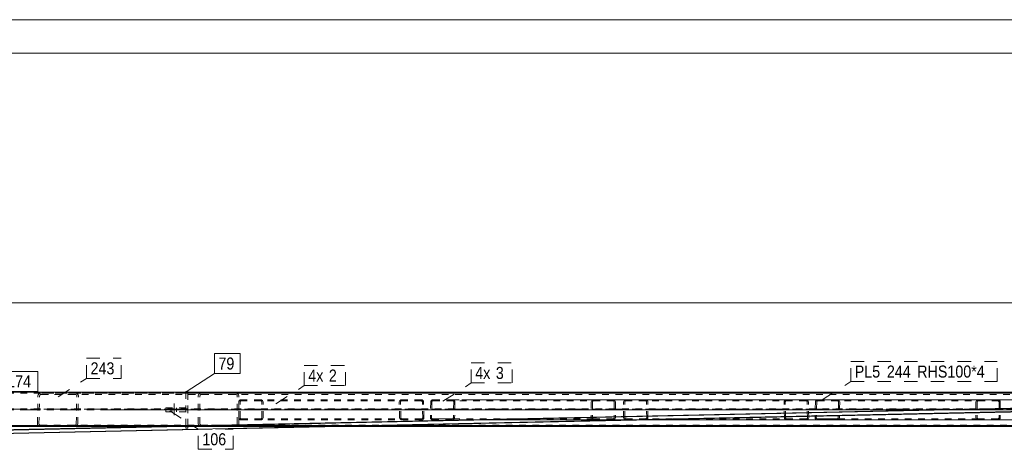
# Model space of a CAD drawing. Header units: millimetres. Extents: x 0 to 914, y 0 to 420.
# Tile 6 of 16: x 117 to 265, y 356 to 420. Entities that reach past the tile are written whole.
import ezdxf

# ---------------------------------------------------------------- set-up
doc = ezdxf.new("R2010")
doc.units = ezdxf.units.MM
for name, pattern in [('XKITLINE00', [0]), ('XKITLINE01', [4, 1, -1, 1, -1]), ('XKITLINE02', [4, 2, -2]), ('XKITLINE03', [6, 3, -1, 1, -1])]:
    doc.linetypes.add(name, pattern=pattern)
for name, color, linetype, lineweight in [('Arkusz rysunku', 3, 'Continuous', 0), ('Element', 2, 'Continuous', 0), ('Wymiar', 4, 'Continuous', 0), ('Znak elementu', 2, 'Continuous', 0), ('Śruba', 3, 'Continuous', 0)]:
    doc.layers.add(name, color=color, linetype=linetype, lineweight=lineweight)
doc.styles.add('ARIAL', font='ARIAL.TTF')

msp = doc.modelspace()

# ---------------------------------------------------------------- linework, layer by layer
at = {"layer": 'Arkusz rysunku', "linetype": 'XKITLINE00', "lineweight": 0}
for p, q in [((914, 420), (0, 420)), ((909, 415), (5, 415))]:
    msp.add_line(p, q, dxfattribs=at)
at = {"layer": 'Element', "linetype": 'XKITLINE00', "lineweight": 0}
for p, q in [((109.58, 364.29), (423.5, 364.29)), ((142.32, 364.39), (142.62, 364.39)), ((142.32, 364.39), (142.32, 364.29)), ((142.62, 364.39), (142.62, 364.29)), ((109.58, 359.29), (658.28, 359.29)), ((109.58, 359.28), (658.28, 359.28)), ((658.28, 359.16), (109.58, 359.16)), ((109.58, 359.14), (125.67, 359.14)), ((120.56, 359.14), (120.57, 359.14)), ((120.57, 359.14), (149.75, 359.14)), ((125.66, 359.14), (125.67, 359.14)), ((125.67, 359.14), (658.28, 359.14)), ((142.32, 359.14), (142.32, 358.89)), ((142.32, 358.89), (142.62, 358.89)), ((142.62, 358.89), (142.62, 359.14)), ((149.76, 359.14), (149.75, 359.14))]:
    msp.add_line(p, q, dxfattribs=at)
at = {"layer": 'Element', "linetype": 'XKITLINE01', "lineweight": 0}
for p, q in [((109.58, 364.28), (423.5, 364.28)), ((109.58, 364.15), (423.5, 364.15)), ((109.58, 364.14), (423.5, 364.14)), ((120.23, 363.9), (120.19, 363.74)), ((120.33, 364.03), (120.23, 363.9)), ((120.49, 364.11), (120.33, 364.03)), ((120.45, 363.82), (120.5, 363.88)), ((120.68, 364.14), (120.49, 364.11)), ((120.5, 363.88), (120.58, 363.93)), ((120.58, 363.93), (120.68, 363.94)), ((125.77, 364.14), (120.68, 364.14)), ((149.75, 363.94), (120.68, 363.94)), ((120.68, 363.94), (125.77, 363.94)), ((149.75, 364.14), (125.77, 364.14)), ((125.95, 364.11), (125.77, 364.14)), ((125.77, 363.94), (125.86, 363.93)), ((125.86, 363.93), (125.94, 363.88)), ((125.94, 363.88), (125.99, 363.82)), ((126.11, 364.03), (125.95, 364.11)), ((126.21, 363.9), (126.11, 364.03)), ((126.25, 363.74), (126.21, 363.9)), ((142.32, 364.29), (142.32, 359.14)), ((142.62, 364.29), (142.62, 359.14)), ((142.62, 359.14), (142.62, 364.14)), ((142.62, 364.14), (423.5, 364.14)), ((142.62, 363.94), (423.5, 363.94)), ((144.18, 363.74), (144.21, 363.9)), ((144.49, 363.88), (144.44, 363.82)), ((144.48, 364.11), (144.66, 364.14)), ((144.57, 363.93), (144.49, 363.88)), ((144.66, 363.94), (144.57, 363.93)), ((149.75, 364.14), (149.94, 364.11)), ((149.84, 363.93), (149.75, 363.94)), ((149.92, 363.88), (149.84, 363.93)), ((149.97, 363.82), (149.92, 363.88)), ((150.2, 363.9), (150.24, 363.74)), ((120.1, 359.54), (120.19, 363.74)), ((120.34, 359.54), (120.43, 363.74)), ((120.43, 363.74), (120.45, 363.82)), ((125.91, 359.54), (126, 363.74)), ((125.99, 363.82), (126, 363.74)), ((126.15, 359.54), (126.25, 363.74)), ((144.18, 359.54), (144.18, 363.74)), ((144.44, 363.82), (144.42, 363.74)), ((144.42, 359.54), (144.42, 363.74)), ((149.99, 363.74), (149.97, 363.82)), ((149.99, 359.54), (149.99, 363.74)), ((150.23, 359.54), (150.24, 363.74)), ((150.24, 362.84), (150.26, 362.96)), ((150.24, 360.44), (150.24, 362.84)), ((150.26, 362.96), (150.34, 363.05)), ((150.34, 363.05), (150.46, 363.12)), ((150.43, 362.9), (150.42, 362.84)), ((150.42, 360.44), (150.42, 362.84)), ((150.47, 362.95), (150.43, 362.9)), ((150.46, 363.12), (150.6, 363.14)), ((150.53, 362.98), (150.47, 362.95)), ((150.6, 362.99), (150.53, 362.98)), ((177.51, 363.14), (150.6, 363.14)), ((177.51, 362.99), (150.6, 362.99)), ((153.51, 363.14), (153.65, 363.12)), ((153.58, 362.98), (153.51, 362.99)), ((153.64, 362.95), (153.58, 362.98)), ((153.67, 362.9), (153.64, 362.95)), ((153.65, 363.12), (153.76, 363.05)), ((153.69, 362.84), (153.67, 362.9)), ((153.69, 360.44), (153.69, 362.84)), ((153.76, 363.05), (153.84, 362.96)), ((153.84, 362.96), (153.87, 362.84)), ((153.87, 360.44), (153.87, 362.84)), ((174.27, 362.96), (174.24, 362.84)), ((174.3, 360.44), (174.24, 362.84)), ((174.35, 363.05), (174.27, 362.96)), ((174.46, 363.12), (174.35, 363.05)), ((174.43, 362.84), (174.44, 362.9)), ((174.48, 360.44), (174.43, 362.84)), ((174.44, 362.9), (174.48, 362.95)), ((174.6, 363.14), (174.46, 363.12)), ((174.48, 362.95), (174.54, 362.98)), ((174.54, 362.98), (174.61, 362.99)), ((177.65, 363.12), (177.51, 363.14)), ((177.51, 362.99), (177.58, 362.98)), ((177.58, 362.98), (177.64, 362.95)), ((177.64, 362.95), (177.68, 362.9)), ((177.77, 363.05), (177.65, 363.12)), ((177.68, 362.9), (177.7, 362.84)), ((177.75, 360.44), (177.7, 362.84)), ((177.85, 362.96), (177.77, 363.05)), ((177.88, 362.84), (177.85, 362.96)), ((177.93, 360.44), (177.88, 362.84)), ((178.95, 362.84), (178.9, 360.44)), ((178.98, 362.96), (178.95, 362.84)), ((179.06, 363.05), (178.98, 362.96)), ((179.18, 363.12), (179.06, 363.05)), ((179.13, 362.84), (179.08, 360.44)), ((179.13, 362.84), (179.14, 362.9)), ((179.14, 362.9), (179.19, 362.95)), ((179.32, 363.14), (179.18, 363.12)), ((179.19, 362.95), (179.24, 362.98)), ((179.24, 362.98), (179.31, 362.99)), ((179.31, 362.99), (203.32, 362.99)), ((179.31, 362.99), (182.22, 362.99)), ((179.32, 363.14), (182.23, 363.14)), ((182.22, 362.99), (182.29, 362.98)), ((182.23, 363.14), (206.23, 363.14)), ((182.36, 363.12), (182.23, 363.14)), ((182.29, 362.98), (182.35, 362.95)), ((182.35, 362.95), (182.39, 362.9)), ((182.4, 362.84), (182.35, 360.44)), ((182.48, 363.05), (182.36, 363.12)), ((182.39, 362.9), (182.4, 362.84)), ((182.56, 362.96), (182.48, 363.05)), ((182.58, 362.84), (182.53, 360.44)), ((182.58, 362.84), (182.56, 362.96)), ((202.96, 362.84), (202.99, 362.96)), ((202.96, 362.84), (202.96, 360.44)), ((202.99, 362.96), (203.06, 363.05)), ((203.06, 363.05), (203.18, 363.12)), ((203.15, 362.9), (203.14, 362.84)), ((203.14, 362.84), (203.14, 360.44)), ((203.19, 362.95), (203.15, 362.9)), ((203.18, 363.12), (203.32, 363.14)), ((203.25, 362.98), (203.19, 362.95)), ((203.32, 362.99), (203.25, 362.98)), ((203.32, 363.14), (206.23, 363.14)), ((203.32, 362.99), (206.23, 362.99)), ((206.23, 363.14), (206.37, 363.12)), ((206.3, 362.98), (206.23, 362.99)), ((206.36, 362.95), (206.3, 362.98)), ((206.4, 362.9), (206.36, 362.95)), ((206.37, 363.12), (206.49, 363.05)), ((206.41, 362.84), (206.4, 362.9)), ((206.41, 362.84), (206.41, 360.44)), ((206.49, 363.05), (206.57, 362.96)), ((206.57, 362.96), (206.59, 362.84)), ((206.59, 362.84), (206.59, 360.44)), ((207.8, 362.84), (207.83, 362.96)), ((207.8, 360.44), (207.8, 362.84)), ((207.83, 362.96), (207.91, 363.05)), ((207.91, 363.05), (208.03, 363.12)), ((208, 362.9), (207.98, 362.84)), ((207.98, 360.44), (207.98, 362.84)), ((208.04, 362.95), (208, 362.9)), ((208.03, 363.12), (208.16, 363.14)), ((208.1, 362.98), (208.04, 362.95)), ((208.16, 362.99), (208.1, 362.98)), ((235.08, 363.14), (208.16, 363.14)), ((235.08, 362.99), (208.16, 362.99)), ((211.07, 363.14), (211.21, 363.12)), ((211.14, 362.98), (211.07, 362.99)), ((211.2, 362.95), (211.14, 362.98)), ((211.24, 362.9), (211.2, 362.95)), ((211.21, 363.12), (211.33, 363.05)), ((211.25, 362.84), (211.24, 362.9)), ((211.26, 360.44), (211.25, 362.84)), ((211.33, 363.05), (211.41, 362.96)), ((211.41, 362.96), (211.44, 362.84)), ((211.44, 360.44), (211.44, 362.84)), ((231.84, 362.96), (231.81, 362.84)), ((231.86, 360.44), (231.81, 362.84)), ((231.91, 363.05), (231.84, 362.96)), ((232.03, 363.12), (231.91, 363.05)), ((231.99, 362.84), (232.01, 362.9)), ((232.04, 360.44), (231.99, 362.84)), ((232.01, 362.9), (232.04, 362.95)), ((232.17, 363.14), (232.03, 363.12)), ((232.04, 362.95), (232.1, 362.98)), ((232.1, 362.98), (232.17, 362.99)), ((235.22, 363.12), (235.08, 363.14)), ((235.08, 362.99), (235.15, 362.98)), ((235.15, 362.98), (235.21, 362.95)), ((235.21, 362.95), (235.25, 362.9)), ((235.33, 363.05), (235.22, 363.12)), ((235.25, 362.9), (235.26, 362.84)), ((235.32, 360.44), (235.26, 362.84)), ((235.42, 362.96), (235.33, 363.05)), ((235.45, 362.84), (235.42, 362.96)), ((235.5, 360.44), (235.45, 362.84)), ((236.51, 362.84), (236.46, 360.44)), ((236.54, 362.96), (236.51, 362.84)), ((236.63, 363.05), (236.54, 362.96)), ((236.74, 363.12), (236.63, 363.05)), ((236.7, 362.84), (236.64, 360.44)), ((236.7, 362.84), (236.71, 362.9)), ((236.71, 362.9), (236.75, 362.95)), ((236.88, 363.14), (236.74, 363.12)), ((236.75, 362.95), (236.81, 362.98)), ((236.81, 362.98), (236.88, 362.99)), ((236.88, 363.14), (239.79, 363.14)), ((236.88, 362.99), (260.89, 362.99)), ((236.88, 362.99), (239.79, 362.99)), ((239.79, 363.14), (263.8, 363.14)), ((239.93, 363.12), (239.79, 363.14)), ((239.79, 362.99), (239.86, 362.98)), ((239.86, 362.98), (239.92, 362.95)), ((239.92, 362.95), (239.95, 362.9)), ((239.97, 362.84), (239.92, 360.44)), ((240.05, 363.05), (239.93, 363.12)), ((239.95, 362.9), (239.97, 362.84)), ((240.12, 362.96), (240.05, 363.05)), ((240.15, 362.84), (240.1, 360.44)), ((240.15, 362.84), (240.12, 362.96)), ((260.52, 362.84), (260.55, 362.96)), ((260.52, 362.84), (260.52, 360.44)), ((260.55, 362.96), (260.63, 363.05)), ((260.63, 363.05), (260.75, 363.12)), ((260.71, 362.84), (260.7, 360.44)), ((260.72, 362.9), (260.71, 362.84)), ((260.76, 362.95), (260.72, 362.9)), ((260.75, 363.12), (260.89, 363.14)), ((260.82, 362.98), (260.76, 362.95)), ((260.89, 362.99), (260.82, 362.98)), ((260.89, 363.14), (263.8, 363.14)), ((260.89, 362.99), (263.8, 362.99)), ((263.8, 363.14), (263.93, 363.12)), ((263.86, 362.98), (263.8, 362.99)), ((263.92, 362.95), (263.86, 362.98)), ((263.96, 362.9), (263.92, 362.95)), ((263.93, 363.12), (264.05, 363.05)), ((263.98, 362.84), (263.96, 362.9)), ((263.98, 362.84), (263.98, 360.44)), ((264.05, 363.05), (264.13, 362.96)), ((264.13, 362.96), (264.16, 362.84)), ((264.16, 362.84), (264.16, 360.44)), ((109.58, 361.8), (388.5, 361.8)), ((109.58, 361.64), (388.5, 361.64)), ((142.32, 361.95), (139.32, 361.95)), ((139.32, 361.95), (139.32, 361.35)), ((142.32, 361.35), (139.32, 361.35)), ((142.32, 361.95), (142.32, 361.35)), ((142.32, 361.55), (142.32, 361.35)), ((120.13, 359.39), (120.1, 359.54)), ((120.36, 359.47), (120.34, 359.54)), ((120.41, 359.4), (120.36, 359.47)), ((125.89, 359.47), (125.84, 359.4)), ((125.91, 359.54), (125.89, 359.47)), ((126.11, 359.39), (126.15, 359.54)), ((144.21, 359.39), (144.18, 359.54)), ((144.42, 359.54), (144.44, 359.47)), ((144.44, 359.47), (144.49, 359.4)), ((149.92, 359.4), (149.97, 359.47)), ((149.97, 359.47), (149.99, 359.54)), ((150.23, 359.54), (150.2, 359.39)), ((150.26, 360.33), (150.24, 360.44)), ((150.34, 360.23), (150.26, 360.33)), ((150.46, 360.17), (150.34, 360.23)), ((150.42, 360.44), (150.43, 360.38)), ((150.43, 360.38), (150.47, 360.34)), ((150.6, 360.14), (150.46, 360.17)), ((150.47, 360.34), (150.53, 360.3)), ((150.53, 360.3), (150.6, 360.29)), ((177.57, 360.29), (150.6, 360.29)), ((177.57, 360.14), (150.6, 360.14)), ((153.51, 360.29), (153.58, 360.3)), ((153.65, 360.17), (153.51, 360.14)), ((153.58, 360.3), (153.64, 360.34)), ((153.64, 360.34), (153.68, 360.38)), ((153.76, 360.23), (153.65, 360.17)), ((153.68, 360.38), (153.69, 360.44)), ((153.84, 360.33), (153.76, 360.23)), ((153.87, 360.44), (153.84, 360.33)), ((174.3, 360.44), (174.33, 360.33)), ((174.33, 360.33), (174.41, 360.23)), ((174.41, 360.23), (174.53, 360.17)), ((174.49, 360.38), (174.48, 360.44)), ((174.53, 360.34), (174.49, 360.38)), ((174.59, 360.3), (174.53, 360.34)), ((174.53, 360.17), (174.67, 360.14)), ((174.66, 360.29), (174.59, 360.3)), ((177.64, 360.3), (177.57, 360.29)), ((177.57, 360.14), (177.71, 360.17)), ((177.7, 360.34), (177.64, 360.3)), ((177.74, 360.38), (177.7, 360.34)), ((177.71, 360.17), (177.83, 360.23)), ((177.75, 360.44), (177.74, 360.38)), ((177.83, 360.23), (177.91, 360.33)), ((177.91, 360.33), (177.93, 360.44)), ((178.9, 360.44), (178.92, 360.33)), ((178.92, 360.33), (179, 360.23)), ((179, 360.23), (179.11, 360.17)), ((179.09, 360.39), (179.08, 360.44)), ((179.13, 360.34), (179.09, 360.39)), ((179.11, 360.17), (179.25, 360.14)), ((179.19, 360.3), (179.13, 360.34)), ((179.26, 360.29), (179.19, 360.3)), ((182.16, 360.14), (179.25, 360.14)), ((203.32, 360.29), (179.26, 360.29)), ((179.26, 360.29), (182.16, 360.29)), ((182.23, 360.3), (182.16, 360.29)), ((182.16, 360.14), (182.3, 360.17)), ((206.23, 360.14), (182.16, 360.14)), ((182.29, 360.34), (182.23, 360.3)), ((182.33, 360.39), (182.29, 360.34)), ((182.3, 360.17), (182.42, 360.23)), ((182.35, 360.44), (182.33, 360.39)), ((182.42, 360.23), (182.5, 360.33)), ((182.5, 360.33), (182.53, 360.44)), ((202.98, 360.33), (202.96, 360.44)), ((203.06, 360.23), (202.98, 360.33)), ((203.18, 360.17), (203.06, 360.23)), ((203.14, 360.44), (203.15, 360.38)), ((203.15, 360.38), (203.19, 360.34)), ((203.32, 360.14), (203.18, 360.17)), ((203.19, 360.34), (203.25, 360.3)), ((203.25, 360.3), (203.32, 360.29)), ((206.23, 360.29), (203.32, 360.29)), ((203.32, 360.14), (206.23, 360.14)), ((206.23, 360.29), (206.3, 360.3)), ((206.37, 360.17), (206.23, 360.14)), ((206.3, 360.3), (206.36, 360.34)), ((206.36, 360.34), (206.4, 360.38)), ((206.49, 360.23), (206.37, 360.17)), ((206.4, 360.38), (206.41, 360.44)), ((206.56, 360.33), (206.49, 360.23)), ((206.59, 360.44), (206.56, 360.33)), ((207.83, 360.33), (207.8, 360.44)), ((207.91, 360.23), (207.83, 360.33)), ((208.03, 360.17), (207.91, 360.23)), ((207.98, 360.44), (208, 360.38)), ((208, 360.38), (208.04, 360.34)), ((208.17, 360.14), (208.03, 360.17)), ((208.04, 360.34), (208.1, 360.3)), ((208.1, 360.3), (208.17, 360.29)), ((235.14, 360.29), (208.17, 360.29)), ((235.14, 360.14), (208.17, 360.14)), ((211.07, 360.29), (211.14, 360.3)), ((211.21, 360.17), (211.07, 360.14)), ((211.14, 360.3), (211.2, 360.34)), ((211.2, 360.34), (211.24, 360.38)), ((211.33, 360.23), (211.21, 360.17)), ((211.24, 360.38), (211.26, 360.44)), ((211.41, 360.33), (211.33, 360.23)), ((211.44, 360.44), (211.41, 360.33)), ((231.86, 360.44), (231.89, 360.33)), ((231.89, 360.33), (231.97, 360.23)), ((231.97, 360.23), (232.09, 360.17)), ((232.06, 360.38), (232.04, 360.44)), ((232.1, 360.34), (232.06, 360.38)), ((232.09, 360.17), (232.23, 360.14)), ((232.16, 360.3), (232.1, 360.34)), ((232.23, 360.29), (232.16, 360.3)), ((235.21, 360.3), (235.14, 360.29)), ((235.14, 360.14), (235.28, 360.17)), ((235.27, 360.34), (235.21, 360.3)), ((235.3, 360.38), (235.27, 360.34)), ((235.28, 360.17), (235.4, 360.23)), ((235.32, 360.44), (235.3, 360.38)), ((235.4, 360.23), (235.47, 360.33)), ((235.47, 360.33), (235.5, 360.44)), ((236.46, 360.44), (236.49, 360.33)), ((236.49, 360.33), (236.56, 360.23)), ((236.56, 360.23), (236.68, 360.17)), ((236.66, 360.39), (236.64, 360.44)), ((236.69, 360.34), (236.66, 360.39)), ((236.68, 360.17), (236.82, 360.14)), ((236.75, 360.3), (236.69, 360.34)), ((236.82, 360.29), (236.75, 360.3)), ((260.89, 360.29), (236.82, 360.29)), ((236.82, 360.29), (239.73, 360.29)), ((239.73, 360.14), (236.82, 360.14)), ((239.8, 360.3), (239.73, 360.29)), ((239.73, 360.14), (239.87, 360.17)), ((263.79, 360.14), (239.73, 360.14)), ((239.86, 360.34), (239.8, 360.3)), ((239.9, 360.39), (239.86, 360.34)), ((239.87, 360.17), (239.99, 360.23)), ((239.92, 360.44), (239.9, 360.39)), ((239.99, 360.23), (240.07, 360.33)), ((240.07, 360.33), (240.1, 360.44)), ((260.55, 360.33), (260.52, 360.44)), ((260.63, 360.23), (260.55, 360.33)), ((260.75, 360.17), (260.63, 360.23)), ((260.7, 360.44), (260.72, 360.38)), ((260.72, 360.38), (260.76, 360.34)), ((260.89, 360.14), (260.75, 360.17)), ((260.76, 360.34), (260.82, 360.3)), ((260.82, 360.3), (260.89, 360.29)), ((263.79, 360.29), (260.89, 360.29)), ((260.89, 360.14), (263.79, 360.14)), ((263.79, 360.29), (263.86, 360.3)), ((263.93, 360.17), (263.79, 360.14)), ((263.86, 360.3), (263.92, 360.34)), ((263.92, 360.34), (263.96, 360.38)), ((264.05, 360.23), (263.93, 360.17)), ((263.96, 360.38), (263.98, 360.44)), ((264.13, 360.33), (264.05, 360.23)), ((264.16, 360.44), (264.13, 360.33)), ((120.2, 359.29), (120.13, 359.39)), ((120.23, 359.26), (120.2, 359.29)), ((120.23, 359.26), (120.39, 359.17)), ((120.39, 359.17), (120.56, 359.14)), ((120.48, 359.36), (120.41, 359.4)), ((120.58, 359.34), (120.48, 359.36)), ((120.58, 359.34), (149.75, 359.34)), ((125.76, 359.36), (125.67, 359.34)), ((125.67, 359.14), (125.85, 359.17)), ((125.67, 359.14), (125.67, 359.14)), ((125.84, 359.4), (125.76, 359.36)), ((125.85, 359.17), (126.01, 359.26)), ((126.01, 359.26), (126.04, 359.29)), ((126.04, 359.29), (126.11, 359.39)), ((617.17, 359.34), (142.62, 359.34)), ((617.17, 359.14), (142.62, 359.14)), ((144.65, 359.14), (144.47, 359.17)), ((144.49, 359.4), (144.57, 359.36)), ((144.57, 359.36), (144.66, 359.34)), ((144.66, 359.14), (144.65, 359.14)), ((149.75, 359.34), (149.84, 359.36)), ((149.83, 359.16), (149.76, 359.14)), ((149.94, 359.17), (149.83, 359.16)), ((149.84, 359.36), (149.92, 359.4))]:
    msp.add_line(p, q, dxfattribs=at)
at = {"layer": 'Element', "linetype": 'XKITLINE03', "lineweight": 0}
for p, q in [((109.08, 361.72), (388.5, 361.72)), ((117.52, 361.64), (152.85, 361.64)), ((132.62, 361.64), (388.5, 361.64)), ((181.74, 361.64), (146.41, 361.64)), ((210.42, 361.64), (175.09, 361.64)), ((239.3, 361.64), (203.97, 361.64)), ((267.99, 361.64), (232.66, 361.64)), ((296.87, 361.64), (261.54, 361.64))]:
    msp.add_line(p, q, dxfattribs=at)
at = {"layer": 'Element', "linetype": 'XKITLINE01', "lineweight": 0}
for centre, radius, start, end in [((144.61, 363.68), 0.452, 107.4001, 151.655), ((149.8, 363.68), 0.451, 28.3296, 72.5991), ((144.61, 359.6), 0.451, 208.3296, 252.5991), ((149.8, 359.6), 0.452, 287.4001, 331.655)]:
    msp.add_arc(centre, radius, start, end, dxfattribs=at)
at = {"layer": 'Wymiar', "linetype": 'XKITLINE00', "lineweight": 0}
for p, q in [((109.58, 377.64), (634.5, 377.64)), ((325.57, 363.12), (97.24, 358.19)), ((345.94, 363.12), (97.25, 357.75)), ((325.57, 363.12), (101.8, 358.29)), ((321.93, 363.12), (101.8, 358.37)), ((321.93, 363.12), (101.8, 358.37)), ((345.94, 363.12), (101.81, 357.85)), ((349.57, 363.12), (146.78, 358.74)), ((183.59, 363.14), (388.5, 363.14)), ((183.59, 363.14), (388.5, 363.14)), ((183.52, 360.14), (670.06, 360.14)), ((144.18, 358.68), (101.81, 357.77))]:
    msp.add_line(p, q, dxfattribs=at)
at = {"layer": 'Znak elementu', "linetype": 'XKITLINE00', "lineweight": 0}
for p, q in [((146.59, 370.07), (150.46, 370.07)), ((146.59, 367.07), (146.59, 370.07)), ((150.46, 367.07), (150.46, 370.07)), ((114.98, 367.39), (120.18, 367.39)), ((120.18, 364.39), (120.18, 367.39)), ((142.35, 364.33), (146.59, 367.07)), ((146.59, 367.07), (150.46, 367.07)), ((114.98, 364.39), (120.18, 364.39))]:
    msp.add_line(p, q, dxfattribs=at)
at = {"layer": 'Znak elementu', "linetype": 'XKITLINE02', "lineweight": 0}
for p, q in [((127.46, 369.35), (132.66, 369.35)), ((127.46, 366.35), (127.46, 369.35)), ((132.66, 366.35), (132.66, 369.35)), ((185.01, 368.66), (191.16, 368.66)), ((185.01, 365.66), (185.01, 368.66)), ((191.16, 365.66), (191.16, 368.66)), ((241.79, 368.87), (263.69, 368.87)), ((241.79, 365.87), (241.79, 368.87)), ((263.69, 365.87), (263.69, 368.87)), ((160.03, 368.27), (166.18, 368.27)), ((160.03, 365.27), (160.03, 368.27)), ((166.18, 365.27), (166.18, 368.27)), ((123.21, 363.61), (127.46, 366.35)), ((127.46, 366.35), (132.66, 366.35)), ((180.77, 362.92), (185.01, 365.66)), ((185.01, 365.66), (191.16, 365.66)), ((237.54, 363.13), (241.79, 365.87)), ((241.79, 365.87), (263.69, 365.87)), ((155.79, 362.53), (160.03, 365.27)), ((160.03, 365.27), (166.18, 365.27)), ((139.93, 361.48), (144.18, 358.74)), ((144.18, 358.74), (149.38, 358.74)), ((144.18, 355.74), (144.18, 358.74)), ((149.38, 355.74), (149.38, 358.74)), ((144.18, 355.74), (149.38, 355.74))]:
    msp.add_line(p, q, dxfattribs=at)
at = {"layer": 'Śruba', "linetype": 'XKITLINE02', "lineweight": 0}
for p, q in [((140.57, 360.85), (140.57, 362.6)), ((140.22, 361.35), (140.22, 361.95)), ((140.92, 361.35), (140.92, 361.95))]:
    msp.add_line(p, q, dxfattribs=at)

# ---------------------------------------------------------------- texts
at = {"layer": 'Znak elementu', "style": 'ARIAL', "width": 0.85}
for s, p in [('243', (128.06, 366.95)), ('79', (147.19, 367.67)), ('244', (247.2, 366.47)), ('RHS100*4', (251.74, 366.47)), ('4x', (160.63, 365.87)), ('2', (163.71, 365.87)), ('4x', (185.61, 366.26)), ('3', (188.69, 366.26)), ('PL5', (242.39, 366.47)), ('174', (115.58, 364.99)), ('106', (144.78, 356.34))]:
    msp.add_text(s, height=1.8, dxfattribs=at).set_placement(p)

doc.saveas('drawing.dxf')
